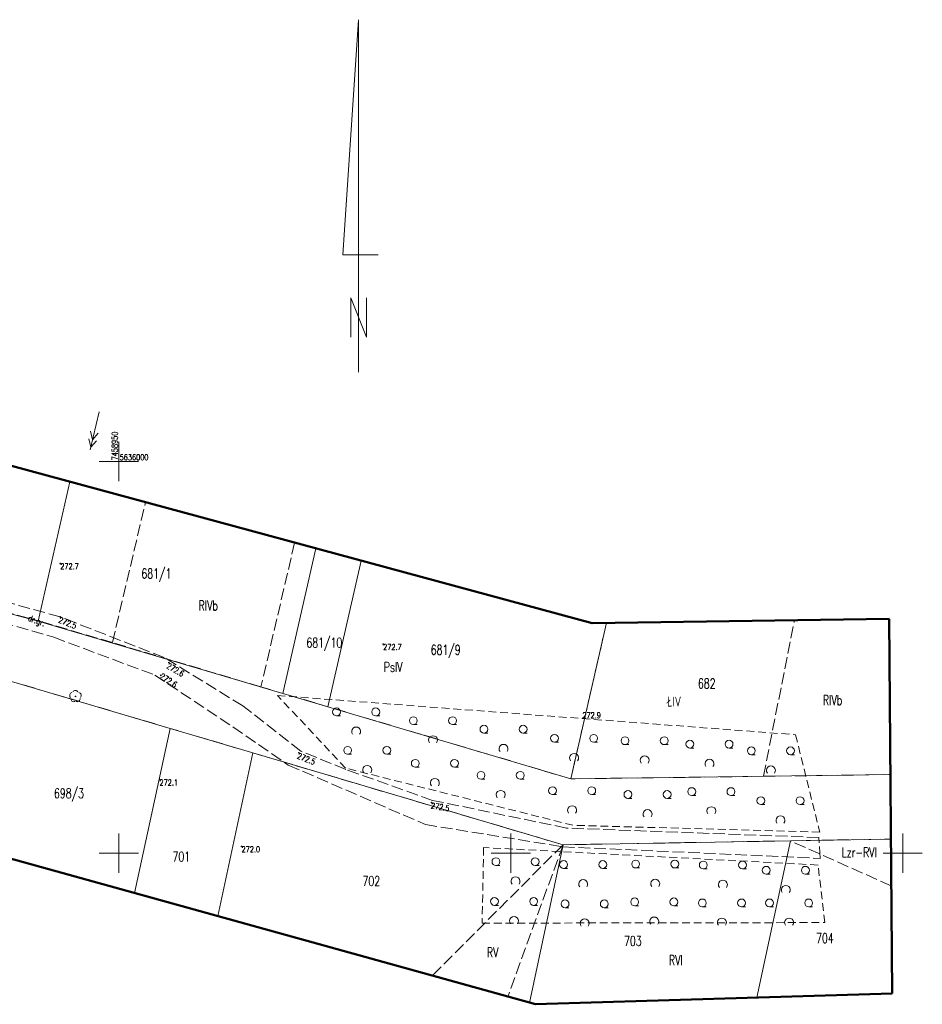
# Model space of a CAD drawing. Header units: metres. Extents: x 7457875 to 7459052, y 5635789 to 5636227.
# Tile 24 of 24: x 7458937 to 7459052, y 5635931 to 5636056. Entities that reach past the tile are written whole.
import ezdxf
from ezdxf.enums import TextEntityAlignment as Align

# ---------------------------------------------------------------- set-up
doc = ezdxf.new("R2010")
doc.units = ezdxf.units.M
doc.header["$MEASUREMENT"] = 0
for name, pattern in [('1', [0]), ('2', [1.5, 1, -0.5]), ('GDE', [0]), ('GUK', [2, 1.5, -0.5]), ('KTJZ01', [2, 1.5, -0.5]), ('PTTL', [1.5, 1, -0.5]), ('SUPE_01', [0])]:
    doc.linetypes.add(name, pattern=pattern)
doc.layers.get('0').update_dxf_attribs({"color": 250, "linetype": 'CONTINUOUS', "lineweight": 100})
for name, color, linetype, lineweight in [('DZIALKI_L_0', 90, '1', 18), ('DZIALKI_T_0', 90, 'CONTINUOUS', 25), ('KRZYZE_L_0', 7, '1', 18), ('KRZYZE_T_0', 7, 'CONTINUOUS', 15), ('KTJZ_E_T_0', 7, 'CONTINUOUS', 15), ('KTJZ_L_0', 7, 'KTJZ01', 18), ('OBOP_T_1', 3, 'CONTINUOUS', 18), ('OBOP_T_3', 7, 'CONTINUOUS', 18), ('POLNOC_T_0', 7, 'CONTINUOUS', 15), ('PTTL_L_3', 7, 'PTTL', 18), ('RTPW_T_0', 7, 'CONTINUOUS', 15), ('SUPE_L_2', 1, 'SUPE_01', 18), ('UZYTKI_L_0', 90, '2', 18), ('UZYTKI_T_0', 90, 'CONTINUOUS', 25), ('ZAKRES_L_0', 1, '1', 50)]:
    doc.layers.add(name, color=color, linetype=linetype, lineweight=lineweight)
doc.styles.get("Standard").update_dxf_attribs({"font": 'Simplex.SHX', "width": 0.75})

# ---------------------------------------------------------------- blocks, each defined once
blk = doc.blocks.new('OBOP02_01')
at = {"linetype": 'Continuous'}
blk.add_circle((0, 0), 0.045, dxfattribs=at)
for centre, start, end in [((-0.36, 0.12), 102.1445, 221.86), ((0, 0.38), 30.1401, 149.8599), ((0.36, 0.12), 318.14, 77.8555), ((-0.22, -0.3), 174.1482, 293.8542), ((0.22, -0.3), 246.1458, 5.8518)]:
    blk.add_arc(centre, 0.375, start, end, dxfattribs=at)
blk = doc.blocks.new('PTTL04')
at = {"linetype": 'Continuous'}
for p, q in [((-2.5, 1.18), (-2, 1.18)), ((2.5, 1.18), (3, 1.18))]:
    blk.add_line(p, q, dxfattribs=at)
for centre in [(-2.5, 1.68), (2.5, 1.68)]:
    blk.add_circle(centre, 0.5, dxfattribs=at)
blk.add_arc((0, -0.82), 0.571, 321.3178, 218.6822, dxfattribs=at)
blk = doc.blocks.new('POLNOC')
at = {"linetype": 'Continuous'}
for p, q in [((45, 0), (15, 2)), ((15, 2), (15, -2.5)), ((0, 0), (45, 0)), ((4.5, 1), (9.5, 1)), ((9.5, 1), (4.5, -1)), ((4.5, -1), (9.5, -1))]:
    blk.add_line(p, q, dxfattribs=at)
blk = doc.blocks.new('RTPW01')
at = {"linetype": 'Continuous'}
blk.add_circle((0, 0), 0.045, dxfattribs=at)
blk = doc.blocks.new('WSP')
at = {"linetype": 'Continuous'}
blk.add_circle((0, 0), 0.045, dxfattribs=at)

msp = doc.modelspace()

# ---------------------------------------------------------------- linework, layer by layer
at = {"layer": 'DZIALKI_L_0', "linetype": 'GDE'}
for p, q in [((7458943.76, 5635997.41), (7458939.7, 5635979.61)), ((7458939.7, 5635979.61), (7458891.56, 5635992.51)), ((7458970.91, 5635970.37), (7458975.13, 5635988.91)), ((7458980.92, 5635987.34), (7458976.68, 5635968.67)), ((7458970.91, 5635970.37), (7458939.7, 5635979.61)), ((7459007.66, 5635959.5), (7459012.21, 5635979.39)), ((7458956.55, 5635965.94), (7458937.75, 5635971.51)), ((7458970.91, 5635970.37), (7458976.68, 5635968.67)), ((7459007.66, 5635959.5), (7458976.68, 5635968.67)), ((7458956.55, 5635965.94), (7458952.01, 5635944.91)), ((7458967.1, 5635962.81), (7458956.55, 5635965.94)), ((7458962.62, 5635941.97), (7458967.1, 5635962.81)), ((7458967.1, 5635962.81), (7459006.67, 5635951.08)), ((7459007.66, 5635959.5), (7459048.42, 5635960.04)), ((7459002.41, 5635930.92), (7459006.67, 5635951.08)), ((7459006.67, 5635951.08), (7459035.67, 5635951.59)), ((7459031.39, 5635931.57), (7459035.67, 5635951.59)), ((7459035.67, 5635951.59), (7459048.49, 5635951.81))]:
    msp.add_line(p, q, dxfattribs=at)
at = {"layer": 'KRZYZE_L_0', "linetype": '1'}
for p, q in [((7458950, 5635997.5), (7458950, 5636002.5)), ((7458947.5, 5636000), (7458952.5, 5636000)), ((7458950, 5635947.5), (7458950, 5635952.5)), ((7459000, 5635947.5), (7459000, 5635952.5)), ((7459050, 5635947.5), (7459050, 5635952.5)), ((7458947.5, 5635950), (7458952.5, 5635950)), ((7458997.5, 5635950), (7459002.5, 5635950)), ((7459047.5, 5635950), (7459052.5, 5635950))]:
    msp.add_line(p, q, dxfattribs=at)
at = {"layer": 'KTJZ_L_0', "linetype": 'KTJZ01'}
for p, q in [((7458942.51, 5635980.18), (7458933.76, 5635982.59)), ((7458933.14, 5635980.03), (7458941.72, 5635977.57)), ((7458955.8, 5635974.99), (7458942.51, 5635980.18)), ((7458941.72, 5635977.57), (7458954.6, 5635972.75)), ((7458965.84, 5635968.81), (7458955.8, 5635974.99)), ((7458954.6, 5635972.75), (7458964.55, 5635966.14)), ((7458973.21, 5635963.04), (7458965.84, 5635968.81)), ((7458964.55, 5635966.14), (7458971.62, 5635961.26)), ((7458978.95, 5635960.7), (7458973.21, 5635963.04)), ((7458971.62, 5635961.26), (7458989.11, 5635953.67)), ((7458990.02, 5635956.75), (7458978.95, 5635960.7)), ((7459007.1, 5635953.22), (7458990.02, 5635956.75)), ((7458989.11, 5635953.67), (7459006.63, 5635950.82)), ((7459039.29, 5635952.01), (7459007.1, 5635953.22)), ((7459039.48, 5635949.35), (7459039.29, 5635952.01)), ((7459006.63, 5635950.82), (7459039.48, 5635949.35))]:
    msp.add_line(p, q, dxfattribs=at)
at = {"layer": 'PTTL_L_3', "linetype": 'PTTL'}
for p, q in [((7458978.94, 5635960.86), (7458970.23, 5635970.14)), ((7458970.23, 5635970.14), (7459036.33, 5635965.13)), ((7459036.33, 5635965.13), (7459039.42, 5635952.7)), ((7459007.94, 5635953.57), (7458978.94, 5635960.86)), ((7459039.42, 5635952.7), (7459007.94, 5635953.57)), ((7458996.54, 5635950.73), (7458996.35, 5635941.08)), ((7459039.2, 5635948.5), (7458996.54, 5635950.73)), ((7459040.07, 5635941.15), (7459039.2, 5635948.5)), ((7458996.35, 5635941.08), (7459040.07, 5635941.15))]:
    msp.add_line(p, q, dxfattribs=at)
at = {"layer": 'SUPE_L_2', "linetype": 'SUPE_01'}
for p, q in [((7458946.34, 5636001.47), (7458947.51, 5636006.33)), ((7458946.66, 5636002.78), (7458946.41, 5636003.87)), ((7458946.42, 5636001.81), (7458946.17, 5636002.89)), ((7458946.42, 5636001.81), (7458947.14, 5636002.66)), ((7458946.66, 5636002.78), (7458947.38, 5636003.63))]:
    msp.add_line(p, q, dxfattribs=at)
at = {"layer": 'UZYTKI_L_0', "linetype": 'GUK'}
for p, q in [((7458886.83, 5635993.94), (7458939.95, 5635979.62)), ((7458949.18, 5635976.88), (7458953.41, 5635994.79)), ((7458972.43, 5635989.64), (7458968.14, 5635971.24)), ((7458937.75, 5635971.51), (7458900.05, 5635981.9)), ((7458949.18, 5635976.88), (7458939.95, 5635979.62)), ((7459012.21, 5635979.39), (7459007.66, 5635959.5)), ((7459032.23, 5635959.82), (7459036.2, 5635979.76)), ((7458968.14, 5635971.24), (7458949.18, 5635976.88)), ((7458956.55, 5635965.94), (7458937.75, 5635971.51)), ((7459007.66, 5635959.5), (7458968.14, 5635971.24)), ((7458967.1, 5635962.81), (7458956.55, 5635965.94)), ((7459006.67, 5635951.08), (7458967.1, 5635962.81)), ((7459032.23, 5635959.82), (7459007.66, 5635959.5)), ((7459032.23, 5635959.82), (7459048.42, 5635960.04)), ((7459006.67, 5635951.08), (7458989.99, 5635934.37)), ((7459006.67, 5635951.08), (7458999.64, 5635931.69)), ((7459035.67, 5635951.59), (7459006.67, 5635951.08)), ((7459035.67, 5635951.59), (7459048.49, 5635951.81)), ((7459048.54, 5635945.84), (7459035.67, 5635951.59))]:
    msp.add_line(p, q, dxfattribs=at)
at = {"layer": 'ZAKRES_L_0', "linetype": '1'}
for p, q in [((7459010.37, 5635979.36), (7458726.38, 5636056.31)), ((7458773.75, 5635994.39), (7459003.14, 5635930.72)), ((7459048.26, 5635979.94), (7459010.37, 5635979.36)), ((7459048.65, 5635932.09), (7459048.26, 5635979.94)), ((7459003.14, 5635930.72), (7459048.65, 5635932.09))]:
    msp.add_line(p, q, dxfattribs=at)

# ---------------------------------------------------------------- block references
at = {"layer": 'OBOP_T_1'}
msp.add_blockref('OBOP02_01', (7458944.47, 5635970.02), dxfattribs=at)
at = {"layer": 'OBOP_T_3'}
for p in [(7458980.28, 5635966.36), (7458990.08, 5635965.25), (7458999.08, 5635964.15), (7459008.08, 5635962.99), (7459017.08, 5635962.68), (7458981.69, 5635961.46), (7459025.35, 5635962.25), (7459033.19, 5635961.4), (7458990.32, 5635959.8), (7458998.71, 5635958.27), (7459007.83, 5635956.31), (7459017.45, 5635955.82), (7459025.59, 5635956.19), (7459034.41, 5635955.03), (7459000.61, 5635947.25), (7459009.24, 5635946.88), (7459018.43, 5635946.94), (7459027.06, 5635946.82), (7459035.09, 5635946.15), (7459000.42, 5635942.17), (7459009.43, 5635941.86), (7459018.31, 5635942.11), (7459026.94, 5635941.98), (7459035.51, 5635941.98)]:
    msp.add_blockref('PTTL04', p, dxfattribs=at)
at = {"layer": 'POLNOC_T_0', "rotation": 89.99999931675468}
msp.add_blockref('POLNOC', (7458980.58, 5636011.39), dxfattribs=at)
at = {"layer": 'RTPW_T_0'}
for name, p in [('WSP', (7458942.54, 5635986.99)), ('RTPW01', (7458942.51, 5635980.18)), ('WSP', (7458983.72, 5635976.7)), ('WSP', (7458956.39, 5635974.33)), ('WSP', (7458955.36, 5635972.71)), ('RTPW01', (7459009.14, 5635967.23)), ('RTPW01', (7458972.97, 5635962.83)), ('RTPW01', (7458955.19, 5635959.4)), ('RTPW01', (7458989.89, 5635956.46)), ('RTPW01', (7458965.66, 5635950.88))]:
    msp.add_blockref(name, p, dxfattribs=at)

# ---------------------------------------------------------------- texts
at = {"layer": 'DZIALKI_T_0', "width": 0.7}
for s, p in [('681/1', (7458952.88, 5635986.33)), ('681/10', (7458973.93, 5635977.5)), ('681/9', (7458989.79, 5635976.59)), ('682', (7459023.88, 5635972.29)), ('698/3', (7458941.73, 5635958.28)), ('701', (7458956.85, 5635950.2)), ('702', (7458981.09, 5635947.08)), ('704', (7459038.95, 5635939.78)), ('703', (7459014.45, 5635939.43))]:
    msp.add_text(s, height=1.25, dxfattribs=at).set_placement(p, align=Align.TOP_LEFT)
at = {"layer": 'KRZYZE_T_0', "width": 0.7}
msp.add_text('7458950', height=0.75, rotation=90, dxfattribs=at).set_placement((7458949.11, 5636000.14), align=Align.TOP_LEFT)
msp.add_text('5636000', height=0.75, dxfattribs=at).set_placement((7458950.11, 5636000.91), align=Align.TOP_LEFT)
at = {"layer": 'KTJZ_E_T_0', "width": 0.7}
msp.add_text('dr.gr.', height=0.75, rotation=339.9864, dxfattribs=at).set_placement((7458939.48, 5635979.57), align=Align.MIDDLE)
at = {"layer": 'RTPW_T_0', "width": 0.7}
for s, p in [('272.7', (7458942.54, 5635986.99)), ('272.7', (7458983.72, 5635976.7)), ('272.1', (7458955.19, 5635959.4)), ('272.0', (7458965.66, 5635950.88))]:
    msp.add_text(s, height=0.75, dxfattribs=at).set_placement(p, align=Align.TOP_LEFT)
for s, rotation, p in [('272.5', 338.5281, (7458942.51, 5635980.18)), ('272.6', 330.0729, (7458956.39, 5635974.33)), ('272.5', 338.3378, (7458972.97, 5635962.83)), ('272.5', 351.0753, (7458989.89, 5635956.46))]:
    msp.add_text(s, height=0.75, rotation=rotation, dxfattribs=at).set_placement(p, align=Align.TOP_LEFT)
msp.add_text('272.6', height=0.75, rotation=326.8299, dxfattribs=at).set_placement((7458955.36, 5635972.71), align=Align.MIDDLE_LEFT)
msp.add_text('272.9', height=0.75, dxfattribs=at).set_placement((7459009.14, 5635967.23))
at = {"layer": 'UZYTKI_T_0', "width": 0.7}
for s, p in [('RIVb', (7458960.18, 5635980.99)), ('PsIV', (7458983.8, 5635973.15)), ('ŁIV', (7459019.95, 5635968.73)), ('RIVb', (7459039.82, 5635968.92)), ('Lzr-RVI', (7459042.21, 5635949.49)), ('RV', (7458996.96, 5635936.73)), ('RVI', (7459020.18, 5635935.73))]:
    msp.add_text(s, height=1.25, dxfattribs=at).set_placement(p)

doc.saveas('drawing.dxf')
